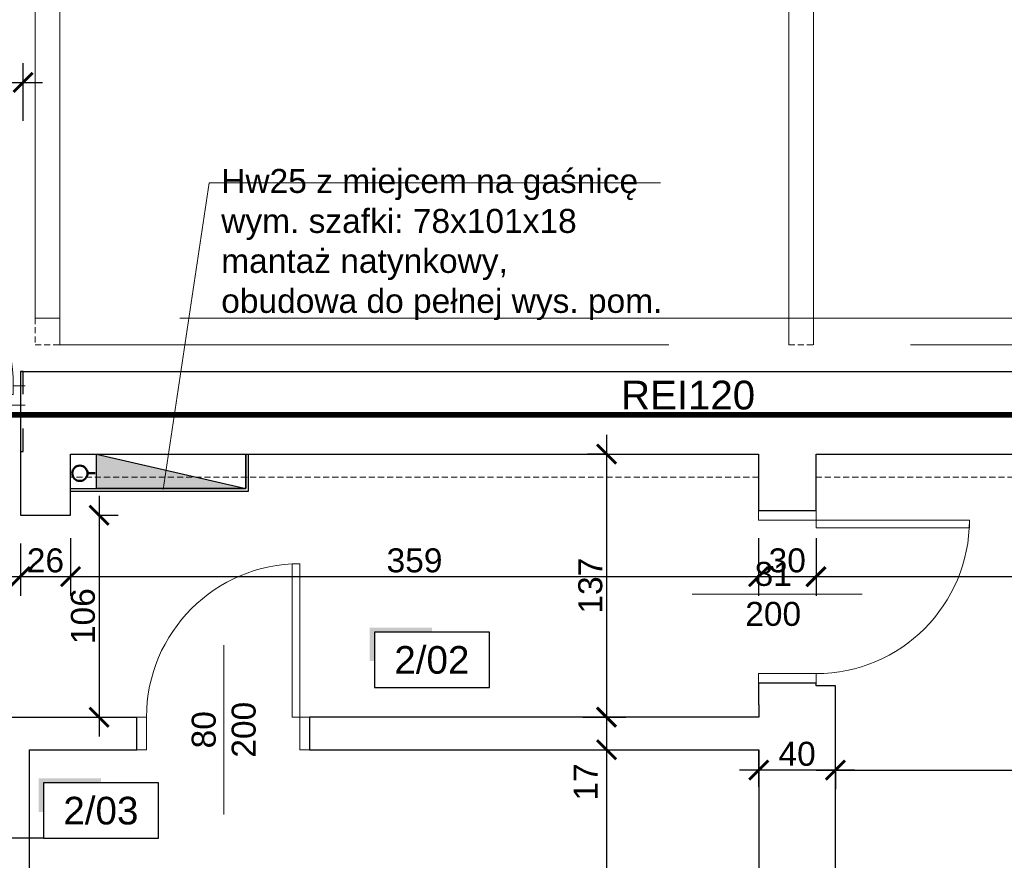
# Model space of a CAD drawing. Header units: millimetres. Extents: x 2709036 to 2756280, y 168165 to 192362.
# Tile 145 of 192: x 2724574 to 2725087, y 186162 to 186600. Entities that reach past the tile are written whole.
import ezdxf
from ezdxf.enums import TextEntityAlignment as Align

# ---------------------------------------------------------------- set-up
doc = ezdxf.new("R2010")
doc.units = ezdxf.units.MM
doc.header["$MEASUREMENT"] = 0
for name, pattern in [('ACAD_ISO03W100', [30, 12, -18]), ('CENTER2', [1.125, 0.75, -0.125, 0.125, -0.125]), ('HIDDEN2', [4.7625, 3.175, -1.5875])]:
    doc.linetypes.add(name, pattern=pattern)
doc.layers.add('6 - OPISY', color=7, linetype='Continuous')
for name, color, linetype, lineweight in [('[san] inst. hydrantowa', 4, 'CENTER2', 50), ('__MAZ_EKSP_PROJ', 3, 'Continuous', 0), ('__MAZ_LIKWIDACJE', 6, 'ACAD_ISO03W100', 30), ('__MAZ_OPIS_STOLARKA', 7, 'Continuous', 0), ('__MAZ_SCHODY', 7, 'Continuous', 0), ('__MAZ_STOLARKA DRZWIOWA ISTN', 7, 'Continuous', 9), ('__MAZ_STOLARKA DRZWIOWA NOWA', 7, 'Continuous', 9), ('__MAZ_WYMIARY', 7, 'Continuous', 9), ('__MAZ_ŚCIANY ISTNIEJĄCE', 7, 'Continuous', 30), ('A-Wall-Open', 8, 'Continuous', 15)]:
    doc.layers.add(name, color=color, linetype=linetype, lineweight=lineweight)
doc.styles.add('Arial', font='arial.ttf')
doc.styles.add('Dimensions', font='arial.ttf')
doc.styles.get("Standard").update_dxf_attribs({"font": 'arial.ttf'})
doc.styles.add('styl1', font='arial.ttf')
doc.dimstyles.new('100', dxfattribs={"dimtxt": 10, "dimasz": 10, "dimexe": 18, "dimexo": 15, "dimgap": 9, "dimtad": 1, "dimdec": 1, "dimrnd": 0.5, "dimdsep": 46, "dimtxsty": 'Dimensions', "dimblk": 'ARCHTICK', "dimcen": 9, "dimdle": 10, "dimadec": 1, "dimazin": 2, "dimtfac": 1, "dimtdec": 4, "dimtofl": 0, "dimtmove": 2, "dimatfit": 3, "dimfxl": 1, "dimtolj": 1, "dimtzin": 0, "dimarcsym": 0})

# ---------------------------------------------------------------- blocks, each defined once
blk = doc.blocks.new('*U9')
at = {"ltscale": 10}
blk.add_hatch(color=256, dxfattribs=at).paths.add_polyline_path([(0, 26), (-25, 26), (-27, 26), (-27, 11.46), (-25, 11.46), (-25, 24), (0, 24)])
blk.add_lwpolyline([(-25, 0), (25, 0), (25, 24), (-25, 24)], close=True, dxfattribs=at)
at = {"layer": '6 - OPISY'}
for tag, p in [('NRPOM', (0, 6)), ('WYSPOM', (3.39, -15.66))]:
    blk.add_attdef(tag, text='', height=12, dxfattribs=at).set_placement(p, align=Align.CENTER)
blk = doc.blocks.new('_ArchTick')
at = {"color": 0, "linetype": 'ByBlock', "const_width": 0.15}
blk.add_lwpolyline([(-0.5, -0.5), (0.5, 0.5)], dxfattribs=at)
blk = doc.blocks.new('*D532')
at = {"layer": '__MAZ_WYMIARY', "color": 0, "lineweight": -2}
for p, q in [((2724879.83, 186383.55), (2724879.83, 186226.43)), ((2724879.83, 186373.55), (2724869.83, 186373.55)), ((2724879.83, 186236.43), (2724869.83, 186236.43))]:
    blk.add_line(p, q, dxfattribs=at)
at = {"layer": 'Defpoints', "color": 0, "lineweight": 30}
for p in [(2724885.53, 186373.55), (2724879.83, 186236.43), (2724885.53, 186236.43)]:
    blk.add_point(p, dxfattribs=at)
at = {"layer": '__MAZ_WYMIARY', "color": 0, "lineweight": -2, "xscale": 10, "yscale": 10, "zscale": 10}
for p, rotation in [((2724879.83, 186373.55), 90), ((2724879.83, 186236.43), 270)]:
    blk.add_blockref('_ArchTick', p, dxfattribs=dict(at, rotation=rotation))
at = {"layer": '__MAZ_WYMIARY', "color": 0, "lineweight": 5, "insert": (2724871.44, 186304.99), "char_height": 12.5, "attachment_point": 5, "rotation": 90, "style": 'Arial'}
blk.add_mtext('\\A1;137', dxfattribs=at)
blk = doc.blocks.new('*D544')
at = {"layer": '__MAZ_WYMIARY', "color": 0, "lineweight": -2}
for p, q in [((2724481.32, 186547.29), (2724481.32, 186577.29)), ((2724575.67, 186547.29), (2724575.67, 186577.29)), ((2724471.32, 186567.29), (2724585.67, 186567.29))]:
    blk.add_line(p, q, dxfattribs=at)
at = {"layer": 'Defpoints', "color": 0, "lineweight": 30}
for p in [(2724575.67, 186567.29), (2724481.32, 186416.55), (2724575.67, 186416.55)]:
    blk.add_point(p, dxfattribs=at)
at = {"layer": '__MAZ_WYMIARY', "color": 0, "lineweight": -2, "xscale": 10, "yscale": 10, "zscale": 10, "rotation": 180}
blk.add_blockref('_ArchTick', (2724481.32, 186567.29), dxfattribs=at)
at = {"layer": '__MAZ_WYMIARY', "color": 0, "lineweight": -2, "xscale": 10, "yscale": 10, "zscale": 10}
blk.add_blockref('_ArchTick', (2724575.67, 186567.29), dxfattribs=at)
at = {"layer": '__MAZ_WYMIARY', "color": 0, "lineweight": 5, "insert": (2724528.5, 186575.67), "char_height": 12.5, "attachment_point": 5, "style": 'Arial'}
blk.add_mtext('\\A1;95', dxfattribs=at)
blk = doc.blocks.new('*D551')
at = {"layer": '__MAZ_WYMIARY', "color": 0, "lineweight": -2}
for p, q in [((2724989.22, 186208.9), (2725325.97, 186208.9)), ((2724999.22, 186208.9), (2724999.22, 186198.9)), ((2725315.97, 186208.9), (2725315.97, 186198.9))]:
    blk.add_line(p, q, dxfattribs=at)
at = {"layer": 'Defpoints', "color": 0, "lineweight": 30}
for p in [(2724999.22, 186221.69), (2725315.97, 186221.69), (2725315.97, 186208.9)]:
    blk.add_point(p, dxfattribs=at)
at = {"layer": '__MAZ_WYMIARY', "color": 0, "lineweight": -2, "xscale": 10, "yscale": 10, "zscale": 10, "rotation": 180}
blk.add_blockref('_ArchTick', (2724999.22, 186208.9), dxfattribs=at)
at = {"layer": '__MAZ_WYMIARY', "color": 0, "lineweight": -2, "xscale": 10, "yscale": 10, "zscale": 10}
blk.add_blockref('_ArchTick', (2725315.97, 186208.9), dxfattribs=at)
at = {"layer": '__MAZ_WYMIARY', "color": 0, "lineweight": 5, "insert": (2725157.59, 186217.28), "char_height": 12.5, "attachment_point": 5, "style": 'Arial'}
blk.add_mtext('\\A1;317', dxfattribs=at)
blk = doc.blocks.new('*D601')
at = {"layer": '__MAZ_WYMIARY', "color": 0, "lineweight": -2}
for p, q in [((2724879.83, 186246.43), (2724879.83, 186209.43)), ((2724867.46, 186236.43), (2724889.83, 186236.43)), ((2724867.46, 186219.43), (2724889.83, 186219.43))]:
    blk.add_line(p, q, dxfattribs=at)
at = {"layer": 'Defpoints', "color": 0, "lineweight": 30}
for p in [(2724852.46, 186236.43), (2724852.46, 186219.43), (2724879.83, 186219.43)]:
    blk.add_point(p, dxfattribs=at)
at = {"layer": '__MAZ_WYMIARY', "color": 0, "lineweight": -2, "xscale": 10, "yscale": 10, "zscale": 10}
for p, rotation in [((2724879.83, 186236.43), 90), ((2724879.83, 186219.43), 270)]:
    blk.add_blockref('_ArchTick', p, dxfattribs=dict(at, rotation=rotation))
at = {"layer": '__MAZ_WYMIARY', "color": 0, "lineweight": 5, "insert": (2724868.96, 186202.63), "char_height": 12.5, "attachment_point": 5, "rotation": 90, "style": 'Arial'}
blk.add_mtext('\\A1;17', dxfattribs=at)
blk = doc.blocks.new('*D602')
at = {"layer": '__MAZ_WYMIARY', "color": 0, "lineweight": -2}
for p, q in [((2724879.83, 186229.43), (2724879.83, 185813.55)), ((2724859.83, 186219.43), (2724889.83, 186219.43)), ((2724859.83, 185823.55), (2724889.83, 185823.55))]:
    blk.add_line(p, q, dxfattribs=at)
at = {"layer": 'Defpoints', "color": 0, "lineweight": 30}
for p in [(2724824.97, 186219.43), (2724824.97, 185823.55), (2724879.83, 185823.55)]:
    blk.add_point(p, dxfattribs=at)
at = {"layer": '__MAZ_WYMIARY', "color": 0, "lineweight": -2, "xscale": 10, "yscale": 10, "zscale": 10}
for p, rotation in [((2724879.83, 186219.43), 90), ((2724879.83, 185823.55), 270)]:
    blk.add_blockref('_ArchTick', p, dxfattribs=dict(at, rotation=rotation))
at = {"layer": '__MAZ_WYMIARY', "color": 0, "lineweight": 5, "insert": (2724871.44, 186021.49), "char_height": 12.5, "attachment_point": 5, "rotation": 90, "style": 'Arial'}
blk.add_mtext('\\A1;396', dxfattribs=at)
blk = doc.blocks.new('*D605')
at = {"layer": '__MAZ_WYMIARY', "color": 0, "lineweight": -2}
for p, q in [((2724482.82, 186326.98), (2724482.82, 186299.7)), ((2724574.17, 186326.98), (2724574.17, 186299.7)), ((2724472.82, 186309.7), (2724584.17, 186309.7))]:
    blk.add_line(p, q, dxfattribs=at)
at = {"layer": 'Defpoints', "color": 0, "lineweight": 30}
for p in [(2724482.82, 186341.98), (2724574.17, 186341.98), (2724574.17, 186309.7)]:
    blk.add_point(p, dxfattribs=at)
at = {"layer": '__MAZ_WYMIARY', "color": 0, "lineweight": -2, "xscale": 10, "yscale": 10, "zscale": 10, "rotation": 180}
blk.add_blockref('_ArchTick', (2724482.82, 186309.7), dxfattribs=at)
at = {"layer": '__MAZ_WYMIARY', "color": 0, "lineweight": -2, "xscale": 10, "yscale": 10, "zscale": 10}
blk.add_blockref('_ArchTick', (2724574.17, 186309.7), dxfattribs=at)
at = {"layer": '__MAZ_WYMIARY', "color": 0, "lineweight": 5, "insert": (2724528.5, 186318.09), "char_height": 12.5, "attachment_point": 5, "style": 'Arial'}
blk.add_mtext('\\A1;92', dxfattribs=at)
blk = doc.blocks.new('*D606')
at = {"layer": '__MAZ_WYMIARY', "color": 0, "lineweight": -2}
for p, q in [((2724574.17, 186326.98), (2724574.17, 186299.7)), ((2724600.35, 186326.73), (2724600.35, 186299.7)), ((2724564.17, 186309.7), (2724610.35, 186309.7))]:
    blk.add_line(p, q, dxfattribs=at)
at = {"layer": 'Defpoints', "color": 0, "lineweight": 30}
for p in [(2724574.17, 186341.98), (2724600.35, 186341.73), (2724600.35, 186309.7)]:
    blk.add_point(p, dxfattribs=at)
at = {"layer": '__MAZ_WYMIARY', "color": 0, "lineweight": -2, "xscale": 10, "yscale": 10, "zscale": 10, "rotation": 180}
blk.add_blockref('_ArchTick', (2724574.17, 186309.7), dxfattribs=at)
at = {"layer": '__MAZ_WYMIARY', "color": 0, "lineweight": -2, "xscale": 10, "yscale": 10, "zscale": 10}
blk.add_blockref('_ArchTick', (2724600.35, 186309.7), dxfattribs=at)
at = {"layer": '__MAZ_WYMIARY', "color": 0, "lineweight": 5, "insert": (2724587.26, 186318.09), "char_height": 12.5, "attachment_point": 5, "style": 'Arial'}
blk.add_mtext('\\A1;26', dxfattribs=at)
blk = doc.blocks.new('*D607')
at = {"layer": '__MAZ_WYMIARY', "color": 0, "lineweight": -2}
for p, q in [((2724600.35, 186329.7), (2724600.35, 186299.7)), ((2724959.08, 186329.7), (2724959.08, 186299.7)), ((2724590.35, 186309.7), (2724969.08, 186309.7))]:
    blk.add_line(p, q, dxfattribs=at)
at = {"layer": 'Defpoints', "color": 0, "lineweight": 30}
for p in [(2724600.35, 186373.55), (2724959.08, 186373.55), (2724959.08, 186309.7)]:
    blk.add_point(p, dxfattribs=at)
at = {"layer": '__MAZ_WYMIARY', "color": 0, "lineweight": -2, "xscale": 10, "yscale": 10, "zscale": 10, "rotation": 180}
blk.add_blockref('_ArchTick', (2724600.35, 186309.7), dxfattribs=at)
at = {"layer": '__MAZ_WYMIARY', "color": 0, "lineweight": -2, "xscale": 10, "yscale": 10, "zscale": 10}
blk.add_blockref('_ArchTick', (2724959.08, 186309.7), dxfattribs=at)
at = {"layer": '__MAZ_WYMIARY', "color": 0, "lineweight": 5, "insert": (2724779.72, 186318.09), "char_height": 12.5, "attachment_point": 5, "style": 'Arial'}
blk.add_mtext('\\A1;359', dxfattribs=at)
blk = doc.blocks.new('*D608')
at = {"layer": '__MAZ_WYMIARY', "color": 0, "lineweight": -2}
for p, q in [((2724959.08, 186329.13), (2724959.08, 186299.7)), ((2724989.08, 186329.13), (2724989.08, 186299.7)), ((2724949.08, 186309.7), (2724999.08, 186309.7))]:
    blk.add_line(p, q, dxfattribs=at)
at = {"layer": 'Defpoints', "color": 0, "lineweight": 30}
for p in [(2724959.08, 186344.13), (2724989.08, 186344.13), (2724989.08, 186309.7)]:
    blk.add_point(p, dxfattribs=at)
at = {"layer": '__MAZ_WYMIARY', "color": 0, "lineweight": -2, "xscale": 10, "yscale": 10, "zscale": 10, "rotation": 180}
blk.add_blockref('_ArchTick', (2724959.08, 186309.7), dxfattribs=at)
at = {"layer": '__MAZ_WYMIARY', "color": 0, "lineweight": -2, "xscale": 10, "yscale": 10, "zscale": 10}
blk.add_blockref('_ArchTick', (2724989.08, 186309.7), dxfattribs=at)
at = {"layer": '__MAZ_WYMIARY', "color": 0, "lineweight": 5, "insert": (2724974.08, 186318.09), "char_height": 12.5, "attachment_point": 5, "style": 'Arial'}
blk.add_mtext('\\A1;30', dxfattribs=at)
blk = doc.blocks.new('*D609')
at = {"layer": '__MAZ_WYMIARY', "color": 0, "lineweight": -2}
for p, q in [((2724989.08, 186329.7), (2724989.08, 186299.7)), ((2725315.97, 186329.7), (2725315.97, 186299.7)), ((2724979.08, 186309.7), (2725325.97, 186309.7))]:
    blk.add_line(p, q, dxfattribs=at)
at = {"layer": 'Defpoints', "color": 0, "lineweight": 30}
for p in [(2724989.08, 186373.55), (2725315.97, 186373.55), (2725315.97, 186309.7)]:
    blk.add_point(p, dxfattribs=at)
at = {"layer": '__MAZ_WYMIARY', "color": 0, "lineweight": -2, "xscale": 10, "yscale": 10, "zscale": 10, "rotation": 180}
blk.add_blockref('_ArchTick', (2724989.08, 186309.7), dxfattribs=at)
at = {"layer": '__MAZ_WYMIARY', "color": 0, "lineweight": -2, "xscale": 10, "yscale": 10, "zscale": 10}
blk.add_blockref('_ArchTick', (2725315.97, 186309.7), dxfattribs=at)
at = {"layer": '__MAZ_WYMIARY', "color": 0, "lineweight": 5, "insert": (2725152.52, 186318.09), "char_height": 12.5, "attachment_point": 5, "style": 'Arial'}
blk.add_mtext('\\A1;327', dxfattribs=at)
blk = doc.blocks.new('*D613')
at = {"layer": '__MAZ_WYMIARY', "color": 0, "lineweight": -2}
for p, q in [((2724959.22, 186200.14), (2724959.22, 186218.9)), ((2724999.22, 186200.14), (2724999.22, 186218.9)), ((2725009.22, 186208.9), (2724949.22, 186208.9))]:
    blk.add_line(p, q, dxfattribs=at)
at = {"layer": 'Defpoints', "color": 0, "lineweight": 30}
for p in [(2724959.22, 186208.9), (2724959.22, 186185.14), (2724999.22, 186185.14)]:
    blk.add_point(p, dxfattribs=at)
at = {"layer": '__MAZ_WYMIARY', "color": 0, "lineweight": -2, "xscale": 10, "yscale": 10, "zscale": 10, "rotation": 180}
blk.add_blockref('_ArchTick', (2724959.22, 186208.9), dxfattribs=at)
at = {"layer": '__MAZ_WYMIARY', "color": 0, "lineweight": -2, "xscale": 10, "yscale": 10, "zscale": 10}
blk.add_blockref('_ArchTick', (2724999.22, 186208.9), dxfattribs=at)
at = {"layer": '__MAZ_WYMIARY', "color": 0, "lineweight": 5, "insert": (2724979.22, 186217.28), "char_height": 12.5, "attachment_point": 5, "style": 'Arial'}
blk.add_mtext('\\A1;40', dxfattribs=at)
blk = doc.blocks.new('*D615')
at = {"layer": '__MAZ_WYMIARY', "color": 0, "lineweight": -2}
for p, q in [((2725116.25, 186058.79), (2725116.25, 186383.55)), ((2725096.25, 186373.55), (2725126.25, 186373.55)), ((2725096.25, 186068.79), (2725126.25, 186068.79))]:
    blk.add_line(p, q, dxfattribs=at)
at = {"layer": 'Defpoints', "color": 0, "lineweight": 30}
for p in [(2724999.22, 186373.55), (2725116.25, 186373.55), (2724999.22, 186068.79)]:
    blk.add_point(p, dxfattribs=at)
at = {"layer": '__MAZ_WYMIARY', "color": 0, "lineweight": -2, "xscale": 10, "yscale": 10, "zscale": 10}
for p, rotation in [((2725116.25, 186373.55), 90), ((2725116.25, 186068.79), 270)]:
    blk.add_blockref('_ArchTick', p, dxfattribs=dict(at, rotation=rotation))
at = {"layer": '__MAZ_WYMIARY', "color": 0, "lineweight": 5, "insert": (2725107.86, 186221.17), "char_height": 12.5, "attachment_point": 5, "rotation": 90, "style": 'Arial'}
blk.add_mtext('\\A1;305', dxfattribs=at)
blk = doc.blocks.new('*D698')
at = {"layer": '__MAZ_WYMIARY', "color": 0, "lineweight": -2}
for p, q in [((2724615.25, 186351.73), (2724615.25, 186226.43)), ((2724615.25, 186341.73), (2724625.25, 186341.73)), ((2724615.25, 186236.43), (2724625.25, 186236.43))]:
    blk.add_line(p, q, dxfattribs=at)
at = {"layer": 'Defpoints', "color": 0, "lineweight": 30}
for p in [(2724600.35, 186341.73), (2724601.36, 186236.43), (2724615.25, 186236.43)]:
    blk.add_point(p, dxfattribs=at)
at = {"layer": '__MAZ_WYMIARY', "color": 0, "lineweight": -2, "xscale": 10, "yscale": 10, "zscale": 10}
for p, rotation in [((2724615.25, 186341.73), 90), ((2724615.25, 186236.43), 270)]:
    blk.add_blockref('_ArchTick', p, dxfattribs=dict(at, rotation=rotation))
at = {"layer": '__MAZ_WYMIARY', "color": 0, "lineweight": 5, "insert": (2724606.86, 186289.08), "char_height": 12.5, "attachment_point": 5, "rotation": 90, "style": 'Arial'}
blk.add_mtext('\\A1;106', dxfattribs=at)
blk = doc.blocks.new('90')
at = {"color": 0, "linetype": 'Continuous', "lineweight": 5}
for p, q in [((30102.84, -38884.85), (30102.84, -38878.44)), ((30113.27, -38878.44), (30113.27, -38885.98)), ((30107.55, -38884.85), (30102.84, -38884.85)), ((30107.55, -38885.98), (30107.55, -38884.85)), ((30113.27, -38885.98), (30107.55, -38885.98)), ((30015.67, -38967.31), (30015.67, -38972.02)), ((30102.84, -38967.31), (30015.67, -38967.31)), ((30015.67, -38967.31), (30015.67, -38972.02)), ((30102.84, -38972.02), (30102.84, -38967.31)), ((30015.67, -38972.02), (30102.84, -38972.02)), ((30102.84, -38978.44), (30102.84, -38972.02)), ((30102.84, -38972.02), (30107.55, -38972.02)), ((30107.55, -38972.02), (30107.55, -38970.89)), ((30107.55, -38970.89), (30113.27, -38970.89)), ((30113.27, -38970.89), (30113.27, -38978.44))]:
    blk.add_line(p, q, dxfattribs=at)
blk.add_arc((30102.84, -38972.02), 87.17, 90, 180, dxfattribs=at)

msp = doc.modelspace()

# ---------------------------------------------------------------- hatches: boundary and pattern name
at = {"layer": '__MAZ_EKSP_PROJ', "lineweight": 30}
h = msp.add_hatch(color=256, dxfattribs=at)
h.dxf.hatch_style = 1
h.paths.add_polyline_path([(2724613.81, 186355.55), (2724691.81, 186355.55), (2724613.81, 186373.55)])

# ---------------------------------------------------------------- linework, layer by layer
at = {"layer": '6 - OPISY', "color": 252}
msp.add_line((2724586.17, 186173.33), (2724507.28, 186173.33), dxfattribs=at)
at = {"layer": '[san] inst. hydrantowa', "color": 252, "linetype": 'Continuous', "ltscale": 50}
msp.add_line((2724613.22, 186363.55), (2724609.21, 186363.55), dxfattribs=at)
msp.add_circle((2724605.21, 186363.55), 4, dxfattribs=at)
at = {"layer": '__MAZ_EKSP_PROJ'}
msp.add_lwpolyline([(2724648.71, 186355.07), (2724672.56, 186514.94), (2724908.03, 186514.94)], dxfattribs=at)
at = {"layer": '__MAZ_EKSP_PROJ', "linetype": 'ACAD_ISO03W100', "const_width": 3}
msp.add_lwpolyline([(2725325.05, 185765.57), (2725325.05, 186159.2), (2725325.05, 186159.2), (2725325.05, 186394.05), (2724469.4, 186394.05)], dxfattribs=at)
at = {"layer": '__MAZ_EKSP_PROJ', "lineweight": 30}
msp.add_lwpolyline([(2724613.81, 186373.55), (2724691.81, 186373.55), (2724691.81, 186355.55), (2724613.81, 186355.55), (2724613.81, 186373.55), (2724691.81, 186355.55)], dxfattribs=at)
at = {"layer": '__MAZ_LIKWIDACJE', "color": 252, "lineweight": 30}
msp.add_lwpolyline([(2724575.67, 186416.55), (2724574.17, 186416.55), (2724574.17, 186374.85), (2724575.67, 186374.85), (2724575.67, 186416.55)], dxfattribs=at)
at = {"layer": '__MAZ_OPIS_STOLARKA', "color": 252}
for points in [[(2724924.43, 186300.61), (2725013.15, 186300.61)], [(2724680.29, 186185.78), (2724680.29, 186273.95)]]:
    msp.add_lwpolyline(points, dxfattribs=at)
at = {"layer": '__MAZ_SCHODY', "color": 252, "linetype": 'HIDDEN2', "lineweight": 5}
for p, q in [((2724581.82, 186444.46), (2724581.82, 186430.46)), ((2724594.82, 186444.46), (2724581.82, 186444.46)), ((2724594.82, 186430.46), (2724594.82, 186444.46)), ((2724974.82, 186444.46), (2724974.82, 186430.46)), ((2724987.82, 186444.46), (2724974.82, 186444.46)), ((2724987.82, 186430.46), (2724987.82, 186444.46)), ((2724581.82, 186430.46), (2724594.82, 186430.46)), ((2724974.82, 186430.46), (2724987.82, 186430.46))]:
    msp.add_line(p, q, dxfattribs=at)
at = {"layer": '__MAZ_STOLARKA DRZWIOWA ISTN', "color": 252, "linetype": 'Continuous'}
for points in [[(2724959.08, 186339.13), (2724959.08, 186344.13), (2724989.08, 186344.13), (2724989.08, 186339.13)], [(2724989.08, 186339.13), (2724989.08, 186335.13), (2725069.08, 186335.13), (2725069.08, 186339.13)], [(2724719.97, 186236.43), (2724715.97, 186236.43), (2724715.97, 186316.43), (2724719.97, 186316.43)], [(2724959.08, 186259.13), (2724959.08, 186254.13), (2724989.08, 186254.13), (2724989.08, 186259.13)], [(2724639.97, 186219.43), (2724634.97, 186219.43), (2724634.97, 186236.43), (2724639.97, 186236.43)], [(2724719.97, 186219.43), (2724724.97, 186219.43), (2724724.97, 186236.43), (2724719.97, 186236.43)]]:
    msp.add_lwpolyline(points, close=True, dxfattribs=at)
msp.add_arc((2724989.08, 186339.13), 80, 270, 0, dxfattribs=at)
at = {"layer": '__MAZ_STOLARKA DRZWIOWA ISTN', "color": 252, "linetype": 'Continuous', "extrusion": (0, 0, -1)}
msp.add_arc((-2724719.97, 186236.43), 80, 0, 90, dxfattribs=at)
at = {"layer": '__MAZ_ŚCIANY ISTNIEJĄCE', "color": 252, "ltscale": 15}
for p, q in [((2724574.17, 186416.55), (2725466.66, 186416.55)), ((2724574.17, 186416.55), (2724574.17, 186341.73)), ((2724600.35, 186373.55), (2724959.08, 186373.55)), ((2724600.35, 186341.73), (2724600.35, 186373.55)), ((2724959.08, 186373.55), (2724959.08, 186344.13)), ((2724989.08, 186344.13), (2724989.08, 186373.55)), ((2724989.08, 186373.55), (2725315.97, 186373.55)), ((2724959.08, 186344.13), (2724989.08, 186344.13)), ((2724574.17, 186341.73), (2724600.35, 186341.73)), ((2724989.08, 186254.13), (2724959.08, 186254.13)), ((2724959.08, 186254.13), (2724959.08, 186242.85)), ((2724989.08, 186252.85), (2724989.08, 186254.13)), ((2724999.22, 186252.85), (2724989.08, 186252.85)), ((2724999.22, 186068.79), (2724999.22, 186252.85)), ((2724959.08, 186242.85), (2724959.22, 186242.85)), ((2724959.22, 186242.85), (2724959.22, 186236.43)), ((2724567.74, 186236.43), (2724634.97, 186236.43)), ((2724634.97, 186219.43), (2724634.97, 186236.43)), ((2724959.22, 186236.43), (2724724.97, 186236.43)), ((2724724.97, 186236.43), (2724724.97, 186219.43)), ((2724578.88, 186219.43), (2724634.97, 186219.43)), ((2724578.88, 185823.55), (2724578.88, 186219.43)), ((2724724.97, 186219.43), (2724959.22, 186219.43)), ((2724959.22, 186219.43), (2724959.22, 186073.79))]:
    msp.add_line(p, q, dxfattribs=at)
for points in [[(2724600.35, 186355.55), (2724691.81, 186355.55), (2724691.81, 186373.55)], [(2724600.35, 186354.3), (2724693.06, 186354.3), (2724693.06, 186373.55)]]:
    msp.add_lwpolyline(points, dxfattribs=at)
at = {"layer": 'A-Wall-Open', "color": 252, "linetype": 'HIDDEN2'}
for p, q in [((2724959.08, 186361.46), (2724600.35, 186361.46)), ((2725315.97, 186361.46), (2724989.08, 186361.46))]:
    msp.add_line(p, q, dxfattribs=at)
at = {"layer": 'A-Wall-Open', "color": 252, "linetype": 'HIDDEN2', "ltscale": 100}
for points in [[(2724581.82, 186444.46), (2724594.82, 186444.46), (2724594.82, 186684.46), (2724581.82, 186684.46)], [(2724974.82, 186444.46), (2724987.82, 186444.46), (2724987.82, 186684.46), (2724974.82, 186684.46)], [(2724974.82, 186444.46), (2724594.82, 186444.46), (2724594.82, 186430.46), (2724974.82, 186430.46)], [(2725355.82, 186430.46), (2724987.82, 186430.46), (2724987.82, 186444.46), (2725355.82, 186444.46)]]:
    msp.add_lwpolyline(points, close=True, dxfattribs=at)

# ---------------------------------------------------------------- block references
at = {"layer": '6 - OPISY', "color": 252, "xscale": 1.2, "yscale": 1.2, "zscale": 1.2}
for p, values in [((2724788.77, 186251.9), {'NRPOM': '2/02'}), ((2724616.17, 186173.33), {'NRPOM': '2/03'})]:
    msp.add_blockref('*U9', p, dxfattribs=at).add_auto_attribs(values)
at = {"layer": '__MAZ_STOLARKA DRZWIOWA NOWA', "color": 252, "lineweight": -2, "xscale": 0.9635179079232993, "yscale": 0.9635179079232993, "zscale": 0.9635179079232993, "rotation": 269.9999999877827}
msp.add_blockref('90', (2762036.74, 215413.79), dxfattribs=at)

# ---------------------------------------------------------------- texts
at = {"layer": '__MAZ_EKSP_PROJ', "insert": (2724831.55, 186482.79), "char_height": 12.5, "width": 305.2399, "attachment_point": 5, "style": 'styl1'}
msp.add_mtext('\\pxql;Hw25 z miejcem na gaśnicę\\Pwym. szafki: 78x101x18\\Pmantaż natynkowy,\\Pobudowa do pełnej wys. pom.', dxfattribs=at)
at = {"layer": '__MAZ_EKSP_PROJ', "linetype": 'ACAD_ISO03W100', "insert": (2724957.32, 186411.83), "char_height": 15, "attachment_point": 3}
msp.add_mtext_dynamic_manual_height_columns('REI120', width=617.9803, gutter_width=12.5, heights=[61.2], dxfattribs=at)
at = {"layer": '__MAZ_OPIS_STOLARKA', "color": 252, "insert": (2724966.74, 186300.61), "char_height": 12.5, "width": 38.3096, "attachment_point": 5, "style": 'styl1'}
msp.add_mtext('\\pxqc;81\\P200', dxfattribs=at)
at = {"layer": '__MAZ_OPIS_STOLARKA', "color": 252, "insert": (2724680.29, 186229.87), "char_height": 12.5, "width": 38.3096, "attachment_point": 5, "rotation": 90, "style": 'styl1'}
msp.add_mtext('80\\P200', dxfattribs=at)

# ---------------------------------------------------------------- dimensions: what is measured, and where the dimension line sits
at = {"layer": '__MAZ_WYMIARY', "color": 252, "lineweight": 5}
for base, p1, p2, picture, middle in [((2724575.67, 186567.29), (2724481.32, 186416.55), (2724575.67, 186416.55), '*D544', (2724528.5, 186575.67)), ((2724959.08, 186309.7), (2724600.35, 186373.55), (2724959.08, 186373.55), '*D607', (2724779.72, 186318.09)), ((2725315.97, 186309.7), (2724989.08, 186373.55), (2725315.97, 186373.55), '*D609', (2725152.52, 186318.09)), ((2724989.08, 186309.7), (2724959.08, 186344.13), (2724989.08, 186344.13), '*D608', (2724974.08, 186318.09)), ((2724574.17, 186309.7), (2724482.82, 186341.98), (2724574.17, 186341.98), '*D605', (2724528.5, 186318.09)), ((2724600.35, 186309.7), (2724574.17, 186341.98), (2724600.35, 186341.73), '*D606', (2724587.26, 186318.09)), ((2724959.22, 186208.9), (2724999.22, 186185.14), (2724959.22, 186185.14), '*D613', (2724979.22, 186217.28)), ((2725315.97, 186208.9), (2724999.22, 186221.69), (2725315.97, 186221.69), '*D551', (2725157.59, 186217.28))]:
    dim = msp.add_linear_dim(base=base, p1=p1, p2=p2, dimstyle='100', override={"dimtxt": 12.5, "dimexe": 10, "dimgap": 2, "dimdec": 0, "dimtxsty": 'Arial', "dimtmove": 1, "dimfxl": 20, "dimfxlon": 1}, dxfattribs=at)
    dim.commit()
    dim.dimension.update_dxf_attribs({"geometry": picture, "text_midpoint": middle})
for base, p1, p2, picture, middle in [((2724879.83, 186236.43), (2724885.53, 186373.55), (2724885.53, 186236.43), '*D532', (2724871.44, 186304.99)), ((2725116.25, 186373.55), (2724999.22, 186068.79), (2724999.22, 186373.55), '*D615', (2725107.86, 186221.17)), ((2724615.25, 186236.43), (2724600.35, 186341.73), (2724601.36, 186236.43), '*D698', (2724606.86, 186289.08)), ((2724879.83, 185823.55), (2724824.97, 186219.43), (2724824.97, 185823.55), '*D602', (2724871.44, 186021.49))]:
    dim = msp.add_linear_dim(base=base, p1=p1, p2=p2, angle=90, dimstyle='100', override={"dimtxt": 12.5, "dimexe": 10, "dimgap": 2, "dimdec": 0, "dimtxsty": 'Arial', "dimtmove": 1, "dimfxl": 20, "dimfxlon": 1}, dxfattribs=at)
    dim.commit()
    dim.dimension.update_dxf_attribs({"geometry": picture, "text_midpoint": middle})
dim = msp.add_linear_dim(base=(2724879.83, 186219.43), p1=(2724852.46, 186236.43), p2=(2724852.46, 186219.43), angle=90, dimstyle='100', override={"dimtxt": 12.5, "dimexe": 10, "dimgap": 2, "dimdec": 0, "dimtxsty": 'Arial', "dimtmove": 1, "dimfxl": 20, "dimfxlon": 1}, dxfattribs=at)
dim.commit()
dim.dimension.update_dxf_attribs({"geometry": '*D601', "text_midpoint": (2724877.24, 186202.63), "dimtype": 160})

doc.saveas('drawing.dxf')
